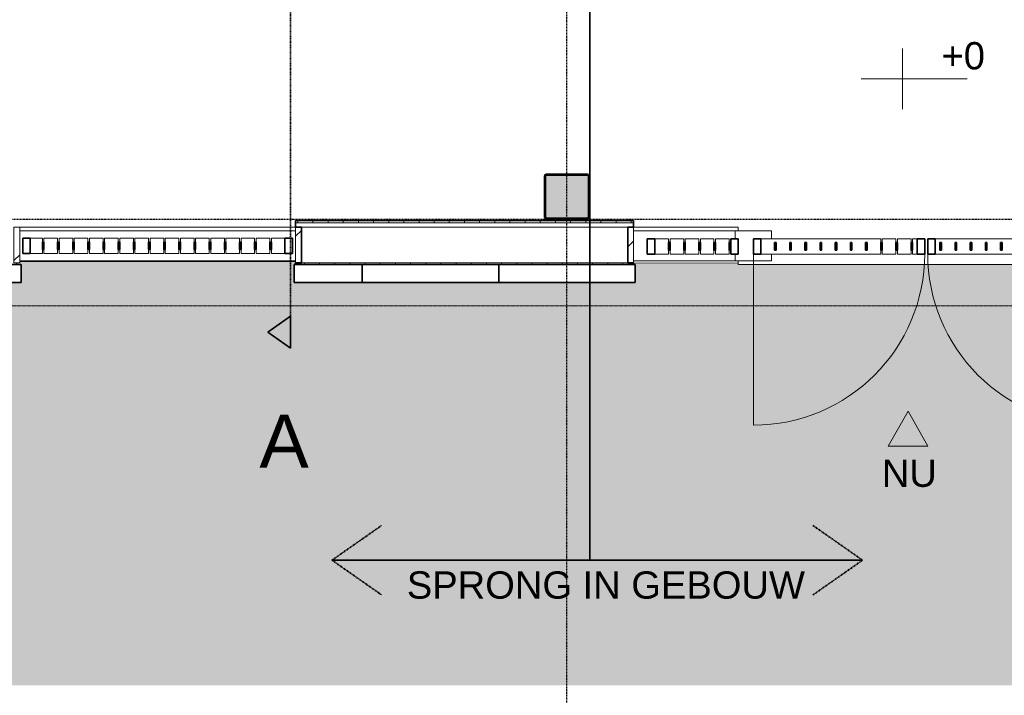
# Model space of a CAD drawing. Header units: millimetres. Extents: x -80560 to 110805, y -11020 to 52719.
# Tile 117 of 152: x 85285 to 91780, y 6858 to 11318. Entities that reach past the tile are written whole.
import ezdxf

# ---------------------------------------------------------------- set-up
doc = ezdxf.new("R2010")
doc.units = ezdxf.units.MM
for name, pattern in [('CENTER2', [20, 8, -4, 4, -4]), ('DASHDOT2', [8, 4, -2, 0, -2]), ('DASHED2', [6, 4, -2]), ('DASHED2-1', [3, 2, -1])]:
    doc.linetypes.add(name, pattern=pattern)
for name, color, linetype, lineweight in [('A-ANNO-DIMS', 211, 'Continuous', 9), ('A-ANNO-DIMS-100', 211, 'Continuous', 9), ('A-ANNO-NOTE', 131, 'Continuous', 18), ('A-DETL', 90, 'Continuous', 18), ('A-DOOR', 31, 'Continuous', 18), ('A-FLOR', 192, 'Continuous', 18), ('A-FLOR-OVHD', 1, 'DASHED2-1', 18), ('A-FLOR-PATT', 8, 'Continuous', 18), ('A-GENM', 13, 'Continuous', 18), ('A-GLAZ-CWMG', 51, 'Continuous', 18), ('A-WALL', 113, 'Continuous', 35), ('A-WALL-PATT', 111, 'Continuous', 35), ('G-ANNO-DIMS', 111, 'Continuous', 9), ('G-ANNO-SYMB', 111, 'Continuous', 9), ('G-ANNO-TEXT', 231, 'Continuous', 9), ('S-COLS', 52, 'Continuous', 18), ('S-GRID', 1, 'Continuous', 9)]:
    doc.layers.add(name, color=color, linetype=linetype, lineweight=lineweight)
doc.styles.add('Arial', font='arial.ttf', dxfattribs={"height": 180})
doc.styles.add('Arial_4', font='arial.ttf', dxfattribs={"height": 350})
doc.styles.add('Arial_6', font='arial.ttf', dxfattribs={"width": 0.7, "height": 180})
doc.dimstyles.new('n3o_1_8', dxfattribs={"dimscale": 304.8, "dimtxt": 183.646692, "dimasz": 0.492126, "dimexe": 0.246063, "dimexo": 0.0625, "dimgap": 0.032808, "dimtad": 1, "dimdec": 0, "dimdsep": 46, "dimtxsty": 'Arial_6', "dimblk1": 'OBLIQUE', "dimblk2": 'OBLIQUE', "dimsah": 1, "dimcen": 0.09, "dimdle": 0.246063, "dimazin": 0, "dimtfac": 1, "dimtdec": 4, "dimtix": 1, "dimtmove": 0, "dimatfit": 3, "dimfxl": 0.246063, "dimfxlon": 1, "dimtvp": 1, "dimtolj": 1, "dimtzin": 0, "dimarcsym": 2})
pattern_1 = [(45, (0, 0), (-141.42136, 141.42136), [])]

# ---------------------------------------------------------------- blocks, each defined once
blk = doc.blocks.new('Leonardo College_EHA_1489_R18_CF_situatie_2020_rvt-1-DO_00 begane grond')
at = {"layer": 'A-FLOR-PATT', "lineweight": 9}
h = blk.add_hatch(dxfattribs=at)
h.set_pattern_fill('FP_27', color=93, style=0, pattern_type=2)
h.set_pattern_definition([(90, (0, 0), (-456.197, 456.197), [120.967, -791.427]), (45, (0, 0), (-456.197, 456.197), [120.968, -524.193]), (135, (0, 0), (-456.197, -456.197), [120.968, -524.193])])
h.paths.add_polyline_path([(53547.8, 6923), (67447.4, 6923), (67424.9, 9701), (65130, 9701), (65130, 9711.4), (64440, 9713), (64440, 9701), (64450, 9701), (64450, 9584), (62200, 9584), (62200, 9701), (62210, 9701), (62210, 9720), (61625.9, 9721), (60390, 9721), (60390, 9701), (60400, 9701), (60400, 9584), (57700, 9584), (57700, 9701), (57710, 9701), (57710, 9721), (54990, 9721), (54990, 9701), (55000, 9701), (55000, 9584), (52300, 9584), (52300, 9701), (52268, 9701), (52268, 9694), (52290, 9694), (52290, 9684), (49610, 9684), (49610, 9694), (49632, 9694), (49632, 9701), (49600, 9700), (49600, 9584), (47450, 9584), (47450, 9701), (47418, 9701), (47418, 9694), (47440, 9694), (47440, 9684), (42960, 9684), (42960, 9694), (42982, 9694), (42982, 9701), (42950, 9700), (42950, 9584), (41600, 9584), (41600, 9701), (41568, 9701), (41568, 9694), (41590, 9694), (41590, 9684), (40683.4, 9684), (40682.5, 9678), (39817.5, 9678), (39816.6, 9684), (39710, 9684), (39710, 9694), (39732, 9694), (39732, 9701), (39700, 9701), (39700, 9584), (38800, 9584), (38800, 9701), (38768, 9701), (38768, 9694), (38790, 9694), (38790, 9684), (37910, 9684), (37910, 9694), (37932, 9694), (37932, 9701), (37900, 9701), (37900, 9584), (35200, 9584), (35200, 9701), (35168, 9701), (35168, 9694), (35190, 9694), (35190, 9684), (32510, 9684), (32510, 9694), (32532, 9694), (32532, 9701), (32500, 9701), (32500, 9584), (30100, 9584), (30100, 9701), (30068, 9701), (30068, 9694), (30090, 9694), (30090, 9684), (29210, 9684), (29210, 9694), (29232, 9694), (29232, 9701), (29200, 9701), (29200, 9584), (28527, 9584), (28527, 9701), (28495, 9701), (28495, 9694), (28517, 9694), (28517, 9684), (28412, 9684), (28409.5, 9668), (27544.5, 9668), (27542, 9684), (27437, 9684), (27437, 9694), (27459, 9694), (27459, 9701), (27427, 9701), (27427, 9584), (25750, 9584), (25750, 9701), (25718, 9701), (25718, 9694), (25740, 9694), (25740, 9684), (23960, 9684), (23960, 9694), (23982, 9694), (23982, 9701), (23950, 9700), (23950, 9584), (23050, 9584), (23050, 9701), (23018, 9701), (23018, 9694), (23040, 9694), (23040, 9684), (22160, 9684), (22160, 9694), (22182, 9694), (22182, 9701), (22150, 9701), (22150, 9584), (20350, 9584), (20350, 9701), (20318, 9701), (20318, 9694), (20340, 9694), (20340, 9684), (15860, 9684), (15860, 9694), (15882, 9694), (15882, 9701), (15850, 9700), (15850, 9584), (14384, 9584), (14384, 9721), (7590.2, 9721), (7590.2, 6923), (52710.1, 6923)], flags=0)
h.paths.add_polyline_path([(30068, 9713), (30073, 9713), (30073, 9721), (30068, 9721)], flags=0)
h.paths.add_polyline_path([(29227, 9713), (29232, 9713), (29232, 9721), (29227, 9721)], flags=0)
at = {"layer": 'A-FLOR', "color": 7}
for p, q in [((61869.7, 9721), (60390, 9721)), ((62210, 9720), (61869.7, 9721)), ((65130, 9711.4), (64440, 9713.5))]:
    blk.add_line(p, q, dxfattribs=at)
blk = doc.blocks.new('NLRS_28_SCO_UN_staalkolom koker betongevuld_gen_CGA - kolom A-V229-DO_00 begane grond')
at = {"layer": 'S-COLS', "lineweight": 5}
h = blk.add_hatch(dxfattribs=at)
h.set_pattern_fill('FP_197', color=256, style=0, pattern_type=2)
h.set_pattern_definition([(45, (-64000, -10150), (-99.99975, 99.99975), []), (45, (-63915, -10150), (-99.99975, 99.99975), []), (45, (-63910, -10150), (-99.99975, 99.99975), []), (45, (-63905, -10150), (-99.99975, 99.99975), []), (45, (-63900, -10150), (-99.99975, 99.99975), []), (45, (-63895, -10150), (-99.99975, 99.99975), []), (45, (-63890, -10150), (-99.99975, 99.99975), []), (45, (-63885, -10150), (-99.99975, 99.99975), [])])
h.paths.add_polyline_path([(138, -150), (146.5, -146.5), (150, -138), (150, 138), (146.5, 146.5), (138, 150), (-138, 150), (-146.5, 146.5), (-150, 138), (-150, -138), (-146.5, -146.5), (-138, -150), (-24.8, -150)], flags=0)
h.paths.add_polyline_path([(134, -142), (-134, -142), (-139.7, -139.7), (-142, -134), (-142, 134), (-139.7, 139.7), (-134, 142), (134, 142), (139.7, 139.7), (142, 134), (142, -134), (139.7, -139.7)], flags=0)
at = {"layer": 'S-COLS', "lineweight": 9}
blk.add_hatch(color=256, dxfattribs=at).paths.add_polyline_path([(-24.8, -142), (134, -142), (139.7, -139.7), (142, -134), (142, 134), (139.7, 139.7), (134, 142), (-134, 142), (-139.7, 139.7), (-142, 134), (-142, -134), (-139.7, -139.7), (-134, -142)], flags=0)
at = {"layer": 'S-COLS'}
for p, q in [((-150, 138), (-150, -138)), ((-142, -134), (-142, 134)), ((138, 150), (-138, 150)), ((-134, 142), (134, 142)), ((142, 134), (142, -134)), ((150, -138), (150, 138)), ((-138, -150), (138, -150)), ((134, -142), (-134, -142))]:
    blk.add_line(p, q, dxfattribs=at)
at = {"layer": 'S-COLS', "lineweight": 35}
for p, q in [((-142, 134), (-142, -134)), ((134, 142), (-134, 142)), ((142, -134), (142, 134)), ((-134, -142), (134, -142))]:
    blk.add_line(p, q, dxfattribs=at)
at = {"layer": 'S-COLS'}
for centre, radius, start, end in [((-138, 138), 12, 90, 180), ((-134, 134), 8, 90, 180), ((134, 134), 8, 0, 90), ((138, 138), 12, 0, 90), ((-138, -138), 12, 180, 270), ((-134, -134), 8, 180, 270), ((134, -134), 8, 270, 0), ((138, -138), 12, 270, 360)]:
    blk.add_arc(centre, radius, start, end, dxfattribs=at)
at = {"layer": 'S-COLS', "lineweight": 35}
for centre, start, end in [((-134, 134), 90, 180), ((134, 134), 360, 90), ((-134, -134), 180, 270), ((134, -134), 270, 360)]:
    blk.add_arc(centre, 8, start, end, dxfattribs=at)
blk = doc.blocks.new('19112_SW_LeonardoCollege_R2020_rvt-1-DO_00 begane grond')
at = {"layer": 'A-WALL', "color": 50, "lineweight": 9}
for p, q in [((60390, 9925), (62210, 9925)), ((64440, 9925), (65350, 9925)), ((65350, 9925), (65350, 9871)), ((65350, 9771), (65350, 9725)), ((62210, 9725), (60390, 9725)), ((65350, 9725), (64440, 9725))]:
    blk.add_line(p, q, dxfattribs=at)
at = {"color": 50, "lineweight": 9}
blk.add_blockref('NLRS_28_SCO_UN_staalkolom koker betongevuld_gen_CGA - kolom A-V229-DO_00 begane grond', (64000, 10150), dxfattribs=at)
blk = doc.blocks.new('95251-Leonardo College Leiden_rvt-1-DO_00 begane grond')
at = {"layer": 'A-WALL', "color": 130, "lineweight": 9}
for p, q in [((60390, 9925), (62210, 9925)), ((64440, 9925), (65110, 9925)), ((65110, 9925), (65110, 9871)), ((65110, 9771), (65110, 9725)), ((62210, 9725), (60390, 9725)), ((65110, 9725), (64440, 9725))]:
    blk.add_line(p, q, dxfattribs=at)
blk.add_arc((64697.5, 9825), 34, 121.06509, 141.47925, dxfattribs=at)
blk = doc.blocks.new('Rectangular Mullion - 90_n3o_terreinomheining_koker_50x100-33964607-DO_00 begane grond')
at = {"layer": 'A-GLAZ-CWMG', "lineweight": 35}
for p, q in [((0, 50), (-50, 50)), ((-50, 50), (-50, -50)), ((0, -50), (0, 50)), ((-50, -50), (0, -50))]:
    blk.add_line(p, q, dxfattribs=at)
blk = doc.blocks.new('Rectangular Mullion - 90_n3o_terreinomheining_koker_50x100-33964611-DO_00 begane grond')
at = {"layer": 'A-GLAZ-CWMG', "lineweight": 35}
for p, q in [((-50, 50), (0, 50)), ((-50, -50), (-50, 50)), ((0, 50), (0, -50)), ((0, -50), (-50, -50))]:
    blk.add_line(p, q, dxfattribs=at)
blk = doc.blocks.new('Rectangular Mullion - 90_n3o_terreinomheining_koker_50x100-30957306-DO_00 begane grond')
at = {"layer": 'A-GLAZ-CWMG'}
for p, q in [((57550, 9850), (57550, 9875)), ((57550, 9875), (57640, 9875)), ((57550, 9775), (57550, 9800)), ((57640, 9775), (57550, 9775))]:
    blk.add_line(p, q, dxfattribs=at)
blk = doc.blocks.new('Rectangular Mullion - 90_n3o_terreinomheining_koker_50x100-V68-DO_00 begane grond')
at = {"layer": 'A-GLAZ-CWMG'}
for p, q in [((57450, 9850), (57450, 9875)), ((57450, 9875), (57540, 9875)), ((57540, 9875), (57540, 9850)), ((57450, 9775), (57450, 9800)), ((57540, 9775), (57450, 9775)), ((57540, 9800), (57540, 9775))]:
    blk.add_line(p, q, dxfattribs=at)
blk = doc.blocks.new('Rectangular Mullion - 90_n3o_terreinomheining_koker_50x100-V69-DO_00 begane grond')
at = {"layer": 'A-GLAZ-CWMG'}
for p, q in [((55060, 9875), (55140, 9875)), ((55140, 9875), (55140, 9850)), ((55140, 9775), (55060, 9775)), ((55140, 9800), (55140, 9775))]:
    blk.add_line(p, q, dxfattribs=at)
blk = doc.blocks.new('Rectangular Mullion - 90_n3o_terreinomheining_stripstaal_10x50-33964604-DO_00 begane grond')
at = {"layer": 'A-GLAZ-CWMG', "lineweight": 35}
for p, q in [((-5, 25), (5, 25)), ((-5, -25), (-5, 25)), ((5, 25), (5, -25)), ((5, -25), (-5, -25))]:
    blk.add_line(p, q, dxfattribs=at)
blk = doc.blocks.new('NLRS_41_GM_WPB_spouwlat-SH_generiek_ISR - 235x38-V270-DO_00 begane grond')
at = {"layer": 'A-GENM'}
h = blk.add_hatch(dxfattribs=at)
h.set_pattern_fill('FP_81', color=256, style=0, pattern_type=2)
h.set_pattern_definition(pattern_1)
h.paths.add_polyline_path([(60390, 9713), (60390, 9948), (60352, 9948), (60352, 9713)], flags=0)
for p, q in [((60390, 9948), (60352, 9948)), ((60352, 9948), (60352, 9713)), ((60390, 9713), (60390, 9948)), ((60352, 9713), (60390, 9713))]:
    blk.add_line(p, q, dxfattribs=at)
blk = doc.blocks.new('NLRS_41_GM_WPB_spouwlat-SH_generiek_ISR - 235x38-V271-DO_00 begane grond')
at = {"layer": 'A-GENM'}
h = blk.add_hatch(dxfattribs=at)
h.set_pattern_fill('FP_81', color=256, style=0, pattern_type=2)
h.set_pattern_definition(pattern_1)
h.paths.add_polyline_path([(62248, 9713), (62248, 9948), (62210, 9948), (62210, 9713), (62213.2, 9713)], flags=0)
for p, q in [((62248, 9948), (62210, 9948)), ((62210, 9948), (62210, 9713)), ((62248, 9713), (62248, 9948)), ((62210, 9713), (62248, 9713))]:
    blk.add_line(p, q, dxfattribs=at)
blk = doc.blocks.new('NLRS_41_GM_WPB_spouwlat-SH_generiek_ISR - 235x38-V274-DO_00 begane grond')
at = {"layer": 'A-GENM'}
h = blk.add_hatch(dxfattribs=at)
h.set_pattern_fill('FP_81', color=256, style=0, pattern_type=2)
h.set_pattern_definition(pattern_1)
h.paths.add_polyline_path([(64440, 9713), (64440, 9948), (64402, 9948), (64402, 9713)], flags=0)
for p, q in [((64440, 9948), (64402, 9948)), ((64402, 9948), (64402, 9713)), ((64440, 9713), (64440, 9948)), ((64402, 9713), (64440, 9713))]:
    blk.add_line(p, q, dxfattribs=at)
blk = doc.blocks.new('Rectangular Mullion - 90_n3o_terreinomheining_koker_50x100-33984404-DO_00 begane grond')
at = {"layer": 'A-GLAZ-CWMG', "lineweight": 35}
for p, q in [((0, 50), (-50, 50)), ((-50, 50), (-50, -50)), ((0, -50), (0, 50)), ((-50, -50), (0, -50))]:
    blk.add_line(p, q, dxfattribs=at)
blk = doc.blocks.new('Rectangular Mullion - 90_n3o_terreinomheining_koker_50x100-33984377-DO_00 begane grond')
at = {"layer": 'A-GLAZ-CWMG'}
for p, q in [((64580, 9871), (64670, 9871)), ((64670, 9871), (64670, 9846)), ((64670, 9771), (64580, 9771)), ((64670, 9796), (64670, 9771))]:
    blk.add_line(p, q, dxfattribs=at)
blk = doc.blocks.new('Rectangular Mullion - 90_n3o_terreinomheining_koker_50x100-V276-DO_00 begane grond')
at = {"layer": 'A-GLAZ-CWMG'}
for p, q in [((64680, 9846), (64680, 9871)), ((64680, 9871), (64770, 9871)), ((64770, 9871), (64770, 9846)), ((64680, 9771), (64680, 9796)), ((64770, 9771), (64680, 9771)), ((64770, 9796), (64770, 9771))]:
    blk.add_line(p, q, dxfattribs=at)
blk = doc.blocks.new('Rectangular Mullion - 90_n3o_terreinomheining_stripstaal_10x50-33984375-DO_00 begane grond')
at = {"layer": 'A-GLAZ-CWMG', "lineweight": 35}
for p, q in [((-5, 25), (5, 25)), ((-5, -25), (-5, 25)), ((5, 25), (5, -25)), ((5, -25), (-5, -25))]:
    blk.add_line(p, q, dxfattribs=at)
blk = doc.blocks.new('Rectangular Mullion - 90_n3o_terreinomheining_koker_50x100-33984414-DO_00 begane grond')
at = {"layer": 'A-GLAZ-CWMG', "lineweight": 35}
for p, q in [((-50, 50), (0, 50)), ((-50, -50), (-50, 50)), ((0, 50), (0, -50)), ((0, -50), (-50, -50))]:
    blk.add_line(p, q, dxfattribs=at)
blk = doc.blocks.new('Rectangular Mullion - 90_n3o_terreinomheining_koker_50x100-33964653-DO_00 begane grond')
at = {"layer": 'A-GLAZ-CWMG', "lineweight": 35}
for p, q in [((0, 50), (-50, 50)), ((-50, 50), (-50, -50)), ((0, -50), (0, 50)), ((-50, -50), (0, -50))]:
    blk.add_line(p, q, dxfattribs=at)
blk = doc.blocks.new('Rectangular Mullion - 90_n3o_terreinomheining_koker_50x100-33984394-DO_00 begane grond')
at = {"layer": 'A-GLAZ-CWMG', "lineweight": 35}
for p, q in [((-50, 50), (0, 50)), ((-50, -50), (-50, 50)), ((0, 50), (0, -50)), ((0, -50), (-50, -50))]:
    blk.add_line(p, q, dxfattribs=at)
blk = doc.blocks.new('Rectangular Mullion - 90_n3o_terreinomheining_koker_50x100-33984370-DO_00 begane grond')
at = {"layer": 'A-GLAZ-CWMG'}
for p, q in [((65280, 9871), (65375, 9871)), ((65375, 9771), (65280, 9771))]:
    blk.add_line(p, q, dxfattribs=at)
blk = doc.blocks.new('Rectangular Mullion - 90_n3o_terreinomheining_koker_50x100-33984371-DO_00 begane grond')
at = {"layer": 'A-GLAZ-CWMG'}
for p, q in [((65375, 9871), (65475, 9871)), ((65475, 9771), (65375, 9771))]:
    blk.add_line(p, q, dxfattribs=at)
blk = doc.blocks.new('Rectangular Mullion - 90_n3o_terreinomheining_stripstaal_10x50-33984372-DO_00 begane grond')
at = {"layer": 'A-GLAZ-CWMG', "lineweight": 35}
for p, q in [((-5, 25), (5, 25)), ((-5, -25), (-5, 25)), ((5, 25), (5, -25)), ((5, -25), (-5, -25))]:
    blk.add_line(p, q, dxfattribs=at)
blk = doc.blocks.new('Rectangular Mullion - 90_n3o_terreinomheining_koker_50x100-33984397-DO_00 begane grond')
at = {"layer": 'A-GLAZ-CWMG', "lineweight": 35}
for p, q in [((-50, 50), (0, 50)), ((-50, -50), (-50, 50)), ((0, 50), (0, -50)), ((0, -50), (-50, -50))]:
    blk.add_line(p, q, dxfattribs=at)
blk = doc.blocks.new('Rectangular Mullion - 90_n3o_terreinomheining_koker_50x100-33984382-DO_00 begane grond')
at = {"layer": 'A-GLAZ-CWMG'}
for p, q in [((66965, 9871), (67065, 9871)), ((67065, 9771), (66965, 9771))]:
    blk.add_line(p, q, dxfattribs=at)
blk = doc.blocks.new('Rectangular Mullion - 90_n3o_terreinomheining_stripstaal_10x50-33984383-DO_00 begane grond')
at = {"layer": 'A-GLAZ-CWMG', "lineweight": 35}
for p, q in [((-5, 25), (5, 25)), ((-5, -25), (-5, 25)), ((5, 25), (5, -25)), ((5, -25), (-5, -25))]:
    blk.add_line(p, q, dxfattribs=at)
blk = doc.blocks.new('00_n3o_symbool_swingangle - std-33982113-DO_00 begane grond')
at = {"layer": 'A-DOOR'}
blk.add_line((-415, -14), (-415, -1144), dxfattribs=at)
blk.add_arc((-415, -14), 1130, 270, 0, dxfattribs=at)
blk = doc.blocks.new('00_n3o_symbool_swingangle - std-33982224-DO_00 begane grond')
at = {"layer": 'A-DOOR'}
blk.add_line((-415, 14), (-415, 1144), dxfattribs=at)
blk.add_arc((-415, 14), 1130, 360, 90, dxfattribs=at)
blk = doc.blocks.new('Rectangular Mullion - 90_n3o_terreinomheining_koker_50x100-33984373-DO_00 begane grond')
at = {"layer": 'A-GLAZ-CWMG'}
for p, q in [((65975, 9871), (66070, 9871)), ((66070, 9871), (66070, 9846)), ((66070, 9771), (65975, 9771)), ((66070, 9796), (66070, 9771))]:
    blk.add_line(p, q, dxfattribs=at)
blk = doc.blocks.new('Rectangular Mullion - 90_n3o_terreinomheining_koker_50x100-33984380-DO_00 begane grond')
at = {"layer": 'A-GLAZ-CWMG'}
for p, q in [((66280, 9846), (66280, 9871)), ((66280, 9871), (66310, 9871)), ((66280, 9771), (66280, 9796)), ((66310, 9771), (66280, 9771))]:
    blk.add_line(p, q, dxfattribs=at)
blk = doc.blocks.new('Rectangular Mullion - 90_n3o_terreinomheining_stripstaal_10x50-33984381-DO_00 begane grond')
at = {"layer": 'A-GLAZ-CWMG', "lineweight": 35}
for p, q in [((-5, 25), (5, 25)), ((-5, -25), (-5, 25)), ((5, 25), (5, -25)), ((5, -25), (-5, -25))]:
    blk.add_line(p, q, dxfattribs=at)
blk = doc.blocks.new('Rectangular Mullion - 90_n3o_terreinomheining_koker_50x100-33984391-DO_00 begane grond')
at = {"layer": 'A-GLAZ-CWMG'}
for p, q in [((66430, 9871), (66465, 9871)), ((66465, 9771), (66430, 9771))]:
    blk.add_line(p, q, dxfattribs=at)
blk = doc.blocks.new('Section - 00_n3o_sectionmark_detailaanduiding-325618-DO_00 begane grond')
at = {"layer": 'G-ANNO-SYMB'}
blk.add_hatch(color=256, dxfattribs=at).paths.add_polyline_path([(0, 0), (1.05, 1.5), (2.101, 0)], flags=0)
at = {"layer": 'G-ANNO-SYMB', "linetype": 'DASHDOT2', "lineweight": 35}
for p, q in [((1.05, 1.5), (0, 0)), ((2.101, 0), (1.05, 1.5)), ((0, 0), (2.101, 0))]:
    blk.add_line(p, q, dxfattribs=at)
blk = doc.blocks.new('00_n3o_sym_entreepijltje - nooduitgang_1_8mm-3376787-DO_00 begane grond')
at = {"layer": 'A-ANNO-NOTE', "lineweight": 9}
blk.add_hatch(color=256, dxfattribs=at).paths.add_polyline_path([(-1.319, -2.322), (0, 0), (1.311, -2.322)], flags=0)
at = {"layer": 'A-ANNO-NOTE'}
for p, q in [((0, 0), (-1.319, -2.322)), ((1.311, -2.322), (0, 0)), ((-1.319, -2.322), (1.311, -2.322))]:
    blk.add_line(p, q, dxfattribs=at)
blk = doc.blocks.new('Spot Elevations - default-305554-DO_00 begane grond')
at = {"layer": 'G-ANNO-DIMS'}
for p, q in [((0, 2), (0, -2)), ((4.277, 0), (-2.723, 0))]:
    blk.add_line(p, q, dxfattribs=at)
blk = doc.blocks.new('DIMBLOCK272-DO_00 begane grond')
at = {"layer": 'A-ANNO-DIMS-100'}
for p, q in [((102364.8, 10470.3), (102364.8, 5571.3)), ((102364.8, 5646.3), (102364.8, 10470.3)), ((39278.8, 5646.3), (39353.8, 5721.3)), ((39278.8, 5721.3), (39278.8, 5571.3)), ((39278.8, 5646.3), (39278.8, 5721.3)), ((102364.8, 5646.3), (102439.8, 5721.3)), ((39203.8, 5646.3), (102439.8, 5646.3)), ((39278.8, 5646.3), (39203.8, 5571.3)), ((102364.8, 5646.3), (102289.8, 5571.3))]:
    blk.add_line(p, q, dxfattribs=at)
at = {"layer": 'A-ANNO-DIMS-100', "color": 0, "insert": (70581.7, 5889.9), "char_height": 180, "width": 576.368, "attachment_point": 1, "line_spacing_factor": 0.941778, "style": 'Arial_6'}
blk.add_mtext('63086', dxfattribs=at)
blk = doc.blocks.new('_Oblique')
at = {"color": 0, "linetype": 'ByBlock', "lineweight": -2}
blk.add_line((-0.5, -0.5), (0.5, 0.5), dxfattribs=at)

msp = doc.modelspace()

# ---------------------------------------------------------------- hatches: boundary and pattern name
at = {"layer": 'A-WALL-PATT', "lineweight": 18}
h = msp.add_hatch(dxfattribs=at)
h.set_pattern_fill('FP_232', color=256, angle=-270, style=0, pattern_type=2)
h.set_pattern_definition([(270, (88518.82, 9992), (100, 4e-13), [])])
h.paths.add_polyline_path([(98561.2, 9976), (98715.8, 9976), (98715.8, 9992), (98404.8, 9991), (98404.8, 9977.2), (98444.8, 9976)], flags=0)
h.paths.add_polyline_path([(94156.2, 9976), (94194.8, 9977.1), (94194.8, 9992), (93854.8, 9992), (93854.8, 9976)], flags=0)
h.paths.add_polyline_path([(88870.1, 9976), (89334.8, 9976), (89334.8, 9992), (87104.8, 9992), (87104.8, 9976), (88576.4, 9976)], flags=0)
h.paths.add_polyline_path([(84758.7, 9976), (85284.8, 9976), (85284.8, 9992), (82604.8, 9992), (82604.8, 9976), (84171.3, 9976)], flags=0)
h.paths.add_polyline_path([(79884.8, 9976), (79884.8, 9992), (78349.8, 9992), (78349.8, 9976), (79472.6, 9976)], flags=0)
h = msp.add_hatch(dxfattribs=at)
h.set_pattern_fill('FP_77', color=256, angle=90, style=0, pattern_type=2)
h.set_pattern_definition([(90, (90363.32, 9701), (-100, -3e-13), [])])
h.paths.add_polyline_path([(100286.9, 9701), (100286.9, 9713), (93854.8, 9713), (93854.8, 9701), (99442.3, 9701)], flags=0)
h.paths.add_polyline_path([(88870.1, 9701), (89334.8, 9701), (89334.8, 9713), (87104.8, 9713), (87104.8, 9701), (88576.4, 9701)], flags=0)
h.paths.add_polyline_path([(85052.3, 9701), (85284.8, 9701), (85284.8, 9713), (82604.8, 9713), (82604.8, 9701), (84758.7, 9701)], flags=0)
h.paths.add_polyline_path([(79472.6, 9701), (79884.8, 9701), (79884.8, 9713), (78321.8, 9713), (78321.8, 9701)], flags=0)

# ---------------------------------------------------------------- linework, layer by layer
at = {"layer": 'A-DETL', "linetype": 'DASHED2', "lineweight": 35}
for p, q in [((89044.8, 35350), (89044.8, 7750)), ((87344.8, 7750), (87672.5, 7979.4)), ((90844.8, 7750), (90517.2, 7979.4)), ((89044.8, 7750), (87344.8, 7750)), ((87344.8, 7750), (87672.5, 7520.6)), ((89044.8, 7750), (90844.8, 7750)), ((90844.8, 7750), (90517.2, 7520.6))]:
    msp.add_line(p, q, dxfattribs=at)
at = {"layer": 'A-FLOR'}
for p, q in [((85284.8, 9948), (87104.8, 9948)), ((89334.8, 9948), (90024.8, 9948)), ((90024.8, 9948), (90024.8, 9925)), ((90024.8, 9725), (90024.8, 9701)), ((90024.8, 9701), (92504.8, 9701))]:
    msp.add_line(p, q, dxfattribs=at)
at = {"layer": 'A-FLOR-OVHD'}
msp.add_line((102310.7, 9429), (36723.8, 9429), dxfattribs=at)
at = {"layer": 'A-WALL'}
for p, q in [((89334.8, 9992), (87104.8, 9992)), ((87104.8, 9992), (87104.8, 9948)), ((87104.8, 9948), (87142.8, 9948)), ((87142.8, 9948), (87142.8, 9713)), ((89296.8, 9713), (89296.8, 9948)), ((89296.8, 9948), (89334.8, 9948)), ((89334.8, 9948), (89334.8, 9992)), ((85294.8, 9701), (82594.8, 9701)), ((85294.8, 9584), (85294.8, 9701)), ((89344.8, 9701), (87094.8, 9701)), ((87094.8, 9701), (87094.8, 9584)), ((87142.8, 9713), (87104.8, 9713)), ((87104.8, 9713), (87104.8, 9701)), ((87544.8, 9701), (87544.8, 9584)), ((88444.8, 9701), (88444.8, 9584)), ((89334.8, 9713), (89296.8, 9713)), ((89334.8, 9701), (89334.8, 9713)), ((89344.8, 9584), (89344.8, 9701)), ((82594.8, 9584), (85294.8, 9584)), ((87094.8, 9584), (89344.8, 9584))]:
    msp.add_line(p, q, dxfattribs=at)
at = {"layer": 'A-WALL', "lineweight": 18}
for p, q in [((87104.8, 9976), (89334.8, 9976)), ((89296.8, 9948), (87142.8, 9948)), ((87142.8, 9713), (89296.8, 9713))]:
    msp.add_line(p, q, dxfattribs=at)
at = {"layer": 'G-ANNO-SYMB', "linetype": 'DASHDOT2', "lineweight": 35}
msp.add_line((87072, 46865), (87072, 9150.1), dxfattribs=at)
at = {"layer": 'S-GRID', "linetype": 'CENTER2', "lineweight": 25}
for p, q in [((88894.8, 4383.3), (88894.8, 52119.1)), ((29945.3, 10000), (110204.9, 10000))]:
    msp.add_line(p, q, dxfattribs=at)

# ---------------------------------------------------------------- block references
at = {"color": 250, "lineweight": 5}
for name in ['Leonardo College_EHA_1489_R18_CF_situatie_2020_rvt-1-DO_00 begane grond', '19112_SW_LeonardoCollege_R2020_rvt-1-DO_00 begane grond', '95251-Leonardo College Leiden_rvt-1-DO_00 begane grond']:
    msp.add_blockref(name, (24894.8, 0), dxfattribs=at)
at = {"layer": 'A-ANNO-NOTE', "xscale": 100, "yscale": 100, "zscale": 100}
msp.add_blockref('00_n3o_sym_entreepijltje - nooduitgang_1_8mm-3376787-DO_00 begane grond', (91144.8, 8734), dxfattribs=at)
at = {"layer": 'A-DOOR'}
msp.add_blockref('00_n3o_symbool_swingangle - std-33982113-DO_00 begane grond', (90539.8, 9785), dxfattribs=at)
at = {"layer": 'A-DOOR', "rotation": 180}
msp.add_blockref('00_n3o_symbool_swingangle - std-33982224-DO_00 begane grond', (91989.8, 9785), dxfattribs=at)
at = {"layer": 'A-GENM'}
for name in ['NLRS_41_GM_WPB_spouwlat-SH_generiek_ISR - 235x38-V270-DO_00 begane grond', 'NLRS_41_GM_WPB_spouwlat-SH_generiek_ISR - 235x38-V271-DO_00 begane grond', 'NLRS_41_GM_WPB_spouwlat-SH_generiek_ISR - 235x38-V274-DO_00 begane grond']:
    msp.add_blockref(name, (24894.8, 0), dxfattribs=at)
at = {"layer": 'A-GLAZ-CWMG', "extrusion": (0, 0, -1)}
for name, p in [('Rectangular Mullion - 90_n3o_terreinomheining_koker_50x100-33964611-DO_00 begane grond', (-85304.8, 9825)), ('Rectangular Mullion - 90_n3o_terreinomheining_stripstaal_10x50-33964604-DO_00 begane grond', (-85439.8, 9825)), ('Rectangular Mullion - 90_n3o_terreinomheining_stripstaal_10x50-33964604-DO_00 begane grond', (-85539.8, 9825)), ('Rectangular Mullion - 90_n3o_terreinomheining_stripstaal_10x50-33964604-DO_00 begane grond', (-85639.8, 9825)), ('Rectangular Mullion - 90_n3o_terreinomheining_stripstaal_10x50-33964604-DO_00 begane grond', (-85739.8, 9825)), ('Rectangular Mullion - 90_n3o_terreinomheining_stripstaal_10x50-33964604-DO_00 begane grond', (-85839.8, 9825)), ('Rectangular Mullion - 90_n3o_terreinomheining_stripstaal_10x50-33964604-DO_00 begane grond', (-85939.8, 9825)), ('Rectangular Mullion - 90_n3o_terreinomheining_stripstaal_10x50-33964604-DO_00 begane grond', (-86039.8, 9825)), ('Rectangular Mullion - 90_n3o_terreinomheining_stripstaal_10x50-33964604-DO_00 begane grond', (-86139.8, 9825)), ('Rectangular Mullion - 90_n3o_terreinomheining_stripstaal_10x50-33964604-DO_00 begane grond', (-86239.8, 9825)), ('Rectangular Mullion - 90_n3o_terreinomheining_stripstaal_10x50-33964604-DO_00 begane grond', (-86339.8, 9825)), ('Rectangular Mullion - 90_n3o_terreinomheining_stripstaal_10x50-33964604-DO_00 begane grond', (-86439.8, 9825)), ('Rectangular Mullion - 90_n3o_terreinomheining_stripstaal_10x50-33964604-DO_00 begane grond', (-86539.8, 9825)), ('Rectangular Mullion - 90_n3o_terreinomheining_stripstaal_10x50-33964604-DO_00 begane grond', (-86639.8, 9825)), ('Rectangular Mullion - 90_n3o_terreinomheining_stripstaal_10x50-33964604-DO_00 begane grond', (-86739.8, 9825)), ('Rectangular Mullion - 90_n3o_terreinomheining_stripstaal_10x50-33964604-DO_00 begane grond', (-86839.8, 9825)), ('Rectangular Mullion - 90_n3o_terreinomheining_stripstaal_10x50-33964604-DO_00 begane grond', (-86939.8, 9825)), ('Rectangular Mullion - 90_n3o_terreinomheining_koker_50x100-33984397-DO_00 begane grond', (-91274.8, 9821)), ('Rectangular Mullion - 90_n3o_terreinomheining_stripstaal_10x50-33984383-DO_00 begane grond', (-91359.8, 9821)), ('Rectangular Mullion - 90_n3o_terreinomheining_stripstaal_10x50-33984383-DO_00 begane grond', (-91459.8, 9821)), ('Rectangular Mullion - 90_n3o_terreinomheining_stripstaal_10x50-33984383-DO_00 begane grond', (-91559.8, 9821)), ('Rectangular Mullion - 90_n3o_terreinomheining_stripstaal_10x50-33984383-DO_00 begane grond', (-91659.8, 9821)), ('Rectangular Mullion - 90_n3o_terreinomheining_stripstaal_10x50-33984383-DO_00 begane grond', (-91759.8, 9821))]:
    msp.add_blockref(name, p, dxfattribs=at)
at = {"layer": 'A-GLAZ-CWMG'}
for name, p in [('Rectangular Mullion - 90_n3o_terreinomheining_koker_50x100-V69-DO_00 begane grond', (30294.8, 0)), ('Rectangular Mullion - 90_n3o_terreinomheining_koker_50x100-V68-DO_00 begane grond', (27994.8, 0)), ('Rectangular Mullion - 90_n3o_terreinomheining_koker_50x100-V68-DO_00 begane grond', (28094.8, 0)), ('Rectangular Mullion - 90_n3o_terreinomheining_koker_50x100-V68-DO_00 begane grond', (28194.8, 0)), ('Rectangular Mullion - 90_n3o_terreinomheining_koker_50x100-V68-DO_00 begane grond', (28294.8, 0)), ('Rectangular Mullion - 90_n3o_terreinomheining_koker_50x100-V68-DO_00 begane grond', (28394.8, 0)), ('Rectangular Mullion - 90_n3o_terreinomheining_koker_50x100-V68-DO_00 begane grond', (28494.8, 0)), ('Rectangular Mullion - 90_n3o_terreinomheining_koker_50x100-V68-DO_00 begane grond', (28594.8, 0)), ('Rectangular Mullion - 90_n3o_terreinomheining_koker_50x100-V68-DO_00 begane grond', (28694.8, 0)), ('Rectangular Mullion - 90_n3o_terreinomheining_koker_50x100-V68-DO_00 begane grond', (28794.8, 0)), ('Rectangular Mullion - 90_n3o_terreinomheining_koker_50x100-V68-DO_00 begane grond', (28894.8, 0)), ('Rectangular Mullion - 90_n3o_terreinomheining_koker_50x100-V68-DO_00 begane grond', (28994.8, 0)), ('Rectangular Mullion - 90_n3o_terreinomheining_koker_50x100-V68-DO_00 begane grond', (29094.8, 0)), ('Rectangular Mullion - 90_n3o_terreinomheining_koker_50x100-V68-DO_00 begane grond', (29194.8, 0)), ('Rectangular Mullion - 90_n3o_terreinomheining_koker_50x100-V68-DO_00 begane grond', (29294.8, 0)), ('Rectangular Mullion - 90_n3o_terreinomheining_koker_50x100-V68-DO_00 begane grond', (29394.8, 0)), ('Rectangular Mullion - 90_n3o_terreinomheining_koker_50x100-30957306-DO_00 begane grond', (29394.8, 0)), ('Rectangular Mullion - 90_n3o_terreinomheining_koker_50x100-33964607-DO_00 begane grond', (87084.8, 9825)), ('Rectangular Mullion - 90_n3o_terreinomheining_koker_50x100-33984377-DO_00 begane grond', (24894.8, 0)), ('Rectangular Mullion - 90_n3o_terreinomheining_koker_50x100-V276-DO_00 begane grond', (24894.8, 0)), ('Rectangular Mullion - 90_n3o_terreinomheining_koker_50x100-V276-DO_00 begane grond', (24994.8, 0)), ('Rectangular Mullion - 90_n3o_terreinomheining_koker_50x100-V276-DO_00 begane grond', (25094.8, 0)), ('Rectangular Mullion - 90_n3o_terreinomheining_koker_50x100-V276-DO_00 begane grond', (25194.8, 0)), ('Rectangular Mullion - 90_n3o_terreinomheining_koker_50x100-33984370-DO_00 begane grond', (24894.8, 0)), ('Rectangular Mullion - 90_n3o_terreinomheining_koker_50x100-33984371-DO_00 begane grond', (24894.8, 0)), ('Rectangular Mullion - 90_n3o_terreinomheining_koker_50x100-33984371-DO_00 begane grond', (24994.8, 0)), ('Rectangular Mullion - 90_n3o_terreinomheining_koker_50x100-33984371-DO_00 begane grond', (25094.8, 0)), ('Rectangular Mullion - 90_n3o_terreinomheining_koker_50x100-33984371-DO_00 begane grond', (25194.8, 0)), ('Rectangular Mullion - 90_n3o_terreinomheining_koker_50x100-33984371-DO_00 begane grond', (25294.8, 0)), ('Rectangular Mullion - 90_n3o_terreinomheining_koker_50x100-33984371-DO_00 begane grond', (25394.8, 0)), ('Rectangular Mullion - 90_n3o_terreinomheining_koker_50x100-33984373-DO_00 begane grond', (24894.8, 0)), ('Rectangular Mullion - 90_n3o_terreinomheining_koker_50x100-V276-DO_00 begane grond', (26294.8, 0)), ('Rectangular Mullion - 90_n3o_terreinomheining_koker_50x100-V276-DO_00 begane grond', (26394.8, 0)), ('Rectangular Mullion - 90_n3o_terreinomheining_koker_50x100-33984380-DO_00 begane grond', (24894.8, 0)), ('Rectangular Mullion - 90_n3o_terreinomheining_koker_50x100-33984391-DO_00 begane grond', (24894.8, 0)), ('Rectangular Mullion - 90_n3o_terreinomheining_koker_50x100-33984382-DO_00 begane grond', (24394.8, 0)), ('Rectangular Mullion - 90_n3o_terreinomheining_koker_50x100-33984382-DO_00 begane grond', (24494.8, 0)), ('Rectangular Mullion - 90_n3o_terreinomheining_koker_50x100-33984382-DO_00 begane grond', (24594.8, 0)), ('Rectangular Mullion - 90_n3o_terreinomheining_koker_50x100-33984382-DO_00 begane grond', (24694.8, 0)), ('Rectangular Mullion - 90_n3o_terreinomheining_koker_50x100-33984382-DO_00 begane grond', (24794.8, 0))]:
    msp.add_blockref(name, p, dxfattribs=at)
at = {"layer": 'A-GLAZ-CWMG', "rotation": 180}
for name, p in [('Rectangular Mullion - 90_n3o_terreinomheining_koker_50x100-33984404-DO_00 begane grond', (89424.8, 9821)), ('Rectangular Mullion - 90_n3o_terreinomheining_koker_50x100-33964653-DO_00 begane grond', (90124.8, 9821))]:
    msp.add_blockref(name, p, dxfattribs=at)
at = {"layer": 'A-GLAZ-CWMG', "extrusion": (0, 0, -1), "rotation": 180}
for name, p in [('Rectangular Mullion - 90_n3o_terreinomheining_stripstaal_10x50-33984375-DO_00 begane grond', (-89569.8, 9821)), ('Rectangular Mullion - 90_n3o_terreinomheining_stripstaal_10x50-33984375-DO_00 begane grond', (-89669.8, 9821)), ('Rectangular Mullion - 90_n3o_terreinomheining_stripstaal_10x50-33984375-DO_00 begane grond', (-89769.8, 9821)), ('Rectangular Mullion - 90_n3o_terreinomheining_stripstaal_10x50-33984375-DO_00 begane grond', (-89869.8, 9821)), ('Rectangular Mullion - 90_n3o_terreinomheining_stripstaal_10x50-33984375-DO_00 begane grond', (-89969.8, 9821)), ('Rectangular Mullion - 90_n3o_terreinomheining_koker_50x100-33984414-DO_00 begane grond', (-90024.8, 9821)), ('Rectangular Mullion - 90_n3o_terreinomheining_stripstaal_10x50-33984372-DO_00 begane grond', (-90269.8, 9821)), ('Rectangular Mullion - 90_n3o_terreinomheining_stripstaal_10x50-33984372-DO_00 begane grond', (-90369.8, 9821)), ('Rectangular Mullion - 90_n3o_terreinomheining_stripstaal_10x50-33984372-DO_00 begane grond', (-90469.8, 9821)), ('Rectangular Mullion - 90_n3o_terreinomheining_stripstaal_10x50-33984372-DO_00 begane grond', (-90569.8, 9821)), ('Rectangular Mullion - 90_n3o_terreinomheining_stripstaal_10x50-33984372-DO_00 begane grond', (-90669.8, 9821)), ('Rectangular Mullion - 90_n3o_terreinomheining_stripstaal_10x50-33984372-DO_00 begane grond', (-90769.8, 9821)), ('Rectangular Mullion - 90_n3o_terreinomheining_stripstaal_10x50-33984372-DO_00 begane grond', (-90869.8, 9821)), ('Rectangular Mullion - 90_n3o_terreinomheining_stripstaal_10x50-33984375-DO_00 begane grond', (-90969.8, 9821)), ('Rectangular Mullion - 90_n3o_terreinomheining_stripstaal_10x50-33984381-DO_00 begane grond', (-91069.8, 9821)), ('Rectangular Mullion - 90_n3o_terreinomheining_stripstaal_10x50-33984375-DO_00 begane grond', (-91169.8, 9821)), ('Rectangular Mullion - 90_n3o_terreinomheining_koker_50x100-33984394-DO_00 begane grond', (-91254.8, 9821))]:
    msp.add_blockref(name, p, dxfattribs=at)
at = {"layer": 'G-ANNO-DIMS', "xscale": 99.99999999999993, "yscale": 99.99999999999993, "zscale": 99.99999999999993}
msp.add_blockref('Spot Elevations - default-305554-DO_00 begane grond', (91107.8, 10927.5), dxfattribs=at)
at = {"layer": 'G-ANNO-SYMB', "linetype": 'DASHDOT2', "lineweight": 35, "xscale": 99.99999999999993, "yscale": 99.99999999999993, "zscale": 99.99999999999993, "rotation": 89.99999999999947}
msp.add_blockref('Section - 00_n3o_sectionmark_detailaanduiding-325618-DO_00 begane grond', (87072, 9150.1), dxfattribs=at)

# ---------------------------------------------------------------- texts
at = {"layer": 'A-ANNO-NOTE', "lineweight": 9, "insert": (90971.7, 8414), "char_height": 180, "width": 432.911, "attachment_point": 1, "style": 'Arial'}
msp.add_mtext('NU', dxfattribs=at)
at = {"layer": 'G-ANNO-DIMS', "insert": (91365.5, 11169.7), "char_height": 180, "width": 341.564, "attachment_point": 1, "line_spacing_factor": 0.941778, "style": 'Arial'}
msp.add_mtext('+0', dxfattribs=at)
at = {"layer": 'G-ANNO-SYMB', "insert": (86865.7, 8710.1), "char_height": 350, "width": 400.844, "attachment_point": 1, "style": 'Arial_4'}
msp.add_mtext('A', dxfattribs=at)
at = {"layer": 'G-ANNO-TEXT', "color": 7, "insert": (87838.6, 7676.1), "char_height": 180, "width": 3134.598, "attachment_point": 1, "style": 'Arial'}
msp.add_mtext('SPRONG IN GEBOUW', dxfattribs=at)

# ---------------------------------------------------------------- dimensions: what is measured, and where the dimension line sits
at = {"layer": 'A-ANNO-DIMS'}
dim = msp.add_linear_dim(base=(102364.8, 5646.3), p1=(39278.8, 5721.3), p2=(102364.8, 10470.3), dimstyle='n3o_1_8', override={"dimpost": '<>', "dimfxl": 63264.498951}, dxfattribs=at)
dim.commit()
dim.dimension.update_dxf_attribs({"geometry": 'DIMBLOCK272-DO_00 begane grond', "text_midpoint": (70821.8, 5748.2)})

doc.saveas('drawing.dxf')
